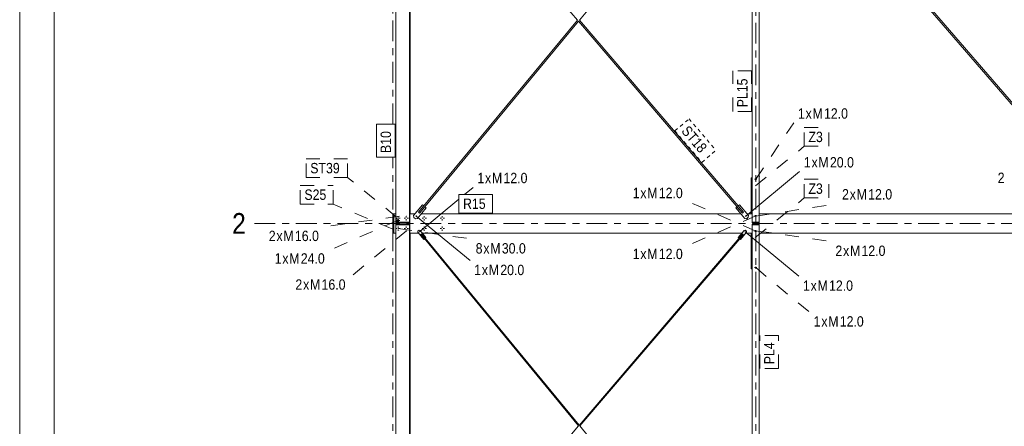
# Model space of a CAD drawing. Header units: millimetres. Extents: x -54 to 556, y -102 to 998.
# Tile 3 of 34: x -54 to 88, y 81 to 139. Entities that reach past the tile are written whole.
import ezdxf

# ---------------------------------------------------------------- set-up
doc = ezdxf.new("R2010")
doc.units = ezdxf.units.MM
for name, pattern in [('XKITLINE00', [0]), ('XKITLINE02', [4, 2, -2]), ('XKITLINE03', [6, 3, -1, 1, -1]), ('XKITLINE04', [3, 0.5, -0.5, 0.5, -0.5, 0.5, -0.5])]:
    doc.linetypes.add(name, pattern=pattern)
for name, color, linetype, lineweight in [('Arkusz rysunku', 3, 'Continuous', 0), ('Element', 2, 'Continuous', 0), ('Spoina', 1, 'Continuous', 0), ('Znak elementu', 2, 'Continuous', 0), ('Znak śruby', 4, 'Continuous', 0), ('Śruba', 3, 'Continuous', 0)]:
    doc.layers.add(name, color=color, linetype=linetype, lineweight=lineweight)
doc.styles.add('ARIAL', font='ARIAL.TTF')

msp = doc.modelspace()

# ---------------------------------------------------------------- hatches: boundary and pattern name
at = {"layer": 'Śruba'}
for points in [[(3.5, 111.04), (3.5, 111.03), (3.49, 111.02), (3.49, 111.01), (3.49, 111), (3.48, 110.99), (3.47, 110.98), (3.47, 110.98), (3.46, 110.97), (3.45, 110.96), (3.44, 110.96), (3.43, 110.95), (3.42, 110.95), (3.41, 110.95), (3.4, 110.94), (3.39, 110.94), (3.38, 110.94), (3.37, 110.95), (3.36, 110.95), (3.35, 110.95), (3.34, 110.96), (3.33, 110.96), (3.32, 110.97), (3.31, 110.98), (3.3, 110.98), (3.3, 110.99), (3.29, 111), (3.29, 111.01), (3.28, 111.02), (3.28, 111.03), (3.28, 111.04), (3.28, 111.05), (3.28, 111.06), (3.28, 111.08), (3.28, 111.09), (3.29, 111.1), (3.29, 111.11), (3.3, 111.11), (3.3, 111.12), (3.31, 111.13), (3.32, 111.14), (3.33, 111.15), (3.34, 111.15), (3.35, 111.16), (3.36, 111.16), (3.37, 111.16), (3.38, 111.16), (3.39, 111.16), (3.4, 111.16), (3.41, 111.16), (3.42, 111.16), (3.43, 111.16), (3.44, 111.15), (3.45, 111.15), (3.46, 111.14), (3.47, 111.13), (3.47, 111.12), (3.48, 111.11), (3.49, 111.11), (3.49, 111.1), (3.49, 111.09), (3.5, 111.08), (3.5, 111.06), (3.5, 111.05)], [(51.17, 111.05), (51.17, 111.04), (51.17, 111.03), (51.16, 111.02), (51.16, 111.01), (51.15, 111), (51.15, 110.99), (51.14, 110.98), (51.13, 110.97), (51.12, 110.97), (51.11, 110.96), (51.1, 110.96), (51.09, 110.95), (51.08, 110.95), (51.07, 110.95), (51.06, 110.95), (51.05, 110.95), (51.04, 110.95), (51.03, 110.95), (51.02, 110.96), (51.01, 110.96), (51, 110.97), (50.99, 110.97), (50.98, 110.98), (50.98, 110.99), (50.97, 111), (50.96, 111.01), (50.96, 111.02), (50.96, 111.03), (50.95, 111.04), (50.95, 111.05), (50.95, 111.06), (50.95, 111.07), (50.95, 111.08), (50.96, 111.09), (50.96, 111.1), (50.96, 111.11), (50.97, 111.12), (50.98, 111.13), (50.98, 111.14), (50.99, 111.14), (51, 111.15), (51.01, 111.15), (51.02, 111.16), (51.03, 111.16), (51.04, 111.17), (51.05, 111.17), (51.06, 111.17), (51.07, 111.17), (51.08, 111.17), (51.09, 111.16), (51.1, 111.16), (51.11, 111.15), (51.12, 111.15), (51.13, 111.14), (51.14, 111.14), (51.15, 111.13), (51.15, 111.12), (51.16, 111.11), (51.16, 111.1), (51.17, 111.09), (51.17, 111.08), (51.17, 111.07), (51.17, 111.06)], [(3.91, 108.79), (3.91, 108.78), (3.91, 108.77), (3.91, 108.77), (3.91, 108.76), (3.9, 108.75), (3.9, 108.75), (3.89, 108.74), (3.89, 108.74), (3.88, 108.73), (3.88, 108.73), (3.87, 108.73), (3.87, 108.73), (3.86, 108.72), (3.85, 108.72), (3.84, 108.72), (3.84, 108.72), (3.83, 108.72), (3.82, 108.73), (3.82, 108.73), (3.81, 108.73), (3.81, 108.73), (3.8, 108.74), (3.8, 108.74), (3.79, 108.75), (3.79, 108.75), (3.78, 108.76), (3.78, 108.77), (3.78, 108.77), (3.78, 108.78), (3.78, 108.79), (3.78, 108.79), (3.78, 108.8), (3.78, 108.81), (3.78, 108.81), (3.78, 108.82), (3.78, 108.83), (3.79, 108.83), (3.79, 108.84), (3.8, 108.84), (3.8, 108.85), (3.81, 108.85), (3.81, 108.85), (3.82, 108.86), (3.82, 108.86), (3.83, 108.86), (3.84, 108.86), (3.84, 108.86), (3.85, 108.86), (3.86, 108.86), (3.87, 108.86), (3.87, 108.86), (3.88, 108.85), (3.88, 108.85), (3.89, 108.85), (3.89, 108.84), (3.9, 108.84), (3.9, 108.83), (3.91, 108.83), (3.91, 108.82), (3.91, 108.81), (3.91, 108.81), (3.91, 108.8), (3.91, 108.79)], [(51, 108.78), (51, 108.78), (51, 108.77), (51, 108.76), (51, 108.76), (50.99, 108.75), (50.99, 108.75), (50.98, 108.74), (50.98, 108.74), (50.97, 108.73), (50.97, 108.73), (50.96, 108.73), (50.95, 108.72), (50.95, 108.72), (50.94, 108.72), (50.93, 108.72), (50.93, 108.72), (50.92, 108.72), (50.91, 108.72), (50.91, 108.73), (50.9, 108.73), (50.89, 108.73), (50.89, 108.74), (50.88, 108.74), (50.88, 108.75), (50.88, 108.75), (50.87, 108.76), (50.87, 108.76), (50.87, 108.77), (50.86, 108.78), (50.86, 108.78), (50.86, 108.79), (50.86, 108.8), (50.86, 108.8), (50.87, 108.81), (50.87, 108.82), (50.87, 108.82), (50.88, 108.83), (50.88, 108.83), (50.88, 108.84), (50.89, 108.84), (50.89, 108.85), (50.9, 108.85), (50.91, 108.85), (50.91, 108.86), (50.92, 108.86), (50.93, 108.86), (50.93, 108.86), (50.94, 108.86), (50.95, 108.86), (50.95, 108.86), (50.96, 108.85), (50.97, 108.85), (50.97, 108.85), (50.98, 108.84), (50.98, 108.84), (50.99, 108.83), (50.99, 108.83), (51, 108.82), (51, 108.82), (51, 108.81), (51, 108.8), (51, 108.8), (51, 108.79)]]:
    msp.add_hatch(color=256, dxfattribs=at).paths.add_polyline_path(points, flags=17)

# ---------------------------------------------------------------- linework, layer by layer
at = {"layer": 'Arkusz rysunku', "linetype": 'XKITLINE00', "lineweight": 0}
for p, q in [((-53.95, 998.5), (-53.95, -101.5)), ((-48.95, 993.5), (-48.95, -96.5))]:
    msp.add_line(p, q, dxfattribs=at)
at = {"layer": 'Element', "linetype": 'XKITLINE00', "lineweight": 0}
for p, q in [((0.44, 229.82), (0.44, 110.18)), ((2.44, 110.18), (2.44, 229.82)), ((51.97, 110.18), (51.97, 229.82)), ((52.97, 110.18), (52.97, 229.82)), ((52.97, 110.18), (52.97, 229.82)), ((53, 110.18), (53, 229.82)), ((53, 110.18), (53, 229.82)), ((2.44, 110.18), (2.44, 169.52)), ((103.06, 111.49), (53.93, 168.42)), ((26.73, 139.38), (2.47, 167.76)), ((2.49, 111.5), (2.49, 167.36)), ((2.5, 111.5), (2.5, 167.35)), ((26.99, 139.38), (50.3, 167.5)), ((102.43, 112.53), (54.87, 167.64)), ((3.73, 111.62), (26.73, 139.38)), ((4.65, 112.41), (26.87, 139.22)), ((50.56, 111.49), (26.86, 139.22)), ((49.94, 112.53), (26.99, 139.38)), ((51.95, 116.79), (51.97, 116.79)), ((51.95, 116.73), (51.95, 116.79)), ((53, 116.79), (53.05, 116.79)), ((53.05, 116.73), (53.05, 116.79)), ((51.84, 111.4), (51.84, 116.58)), ((51.84, 116.58), (51.97, 116.58)), ((51.95, 116.73), (51.97, 116.73)), ((53, 116.73), (53.05, 116.73)), ((3.02, 111.16), (4.3, 112.7)), ((4.49, 112.54), (3.73, 111.62)), ((4.5, 112.54), (4.3, 112.7)), ((4.3, 112.7), (4.3, 112.7)), ((4.3, 112.7), (4.49, 112.54)), ((4.49, 112.54), (4.49, 112.54)), ((49.94, 112.53), (50.13, 112.69)), ((50.72, 111.62), (49.94, 112.53)), ((51.43, 111.17), (50.13, 112.69)), ((50.13, 112.69), (50.13, 112.69)), ((50.13, 112.69), (51.42, 111.17)), ((53, 112.28), (53, 113.5)), ((53, 113.49), (53, 113.49)), ((0.16, 111.4), (0, 111.4)), ((0, 111.4), (0, 108.6)), ((0.16, 111.4), (0.44, 111.4)), ((0.16, 108.6), (0.16, 111.4)), ((2.49, 111.58), (2.44, 111.58)), ((2.44, 111.5), (2.46, 111.5)), ((2.46, 111.5), (2.46, 110.18)), ((2.47, 111.5), (2.46, 111.5)), ((2.46, 111.5), (2.46, 111.5)), ((2.47, 111.5), (2.49, 111.5)), ((2.47, 110.18), (2.47, 111.5)), ((2.47, 111.4), (3.22, 111.4)), ((2.49, 111.5), (2.49, 111.58)), ((2.49, 111.5), (2.5, 111.5)), ((2.49, 111.5), (2.49, 111.5)), ((3.05, 110.88), (3.02, 111.16)), ((4.84, 112.25), (3.56, 110.71)), ((3.57, 110.71), (4.84, 112.25)), ((3.73, 111.62), (3.74, 111.61)), ((3.73, 111.62), (3.73, 111.62)), ((3.73, 111.62), (3.76, 111.59)), ((3.74, 111.61), (3.77, 111.58)), ((3.77, 111.58), (3.8, 111.55)), ((3.8, 111.55), (3.84, 111.52)), ((3.84, 111.52), (3.87, 111.5)), ((3.85, 111.52), (3.88, 111.49)), ((3.87, 111.5), (3.88, 111.49)), ((3.88, 111.49), (4.65, 112.41)), ((4.13, 111.4), (50.31, 111.4)), ((4.84, 112.25), (4.65, 112.41)), ((4.65, 112.41), (4.65, 112.41)), ((4.65, 112.41), (4.84, 112.25)), ((4.84, 112.25), (4.84, 112.25)), ((49.59, 112.24), (49.78, 112.4)), ((50.89, 110.72), (49.59, 112.24)), ((49.78, 112.4), (49.79, 112.4)), ((49.78, 112.4), (50.56, 111.49)), ((50.56, 111.49), (50.68, 111.59)), ((50.6, 111.52), (50.64, 111.55)), ((50.6, 111.52), (50.6, 111.52)), ((50.64, 111.55), (50.68, 111.59)), ((50.68, 111.59), (50.72, 111.62)), ((50.68, 111.59), (50.68, 111.59)), ((51.23, 111.4), (51.97, 111.4)), ((51.42, 111.17), (51.4, 110.89)), ((51.41, 110.89), (51.43, 111.17)), ((51.43, 111.17), (51.42, 111.17)), ((53, 112.28), (53, 112.28)), ((53, 111.4), (102.8, 111.4)), ((0.44, 110.18), (2.44, 110.18)), ((0.44, 110.1), (0.44, 110.18)), ((2.47, 110.1), (0.44, 110.1)), ((2.47, 109.9), (0.44, 109.9)), ((0.44, 109.82), (0.44, 109.9)), ((0.44, 109.82), (0.44, 0.08)), ((2.44, 109.82), (0.44, 109.82)), ((2.47, 110.18), (2.44, 110.18)), ((2.44, 110.1), (2.44, 110.18)), ((2.44, 109.82), (2.44, 109.9)), ((2.44, 0.08), (2.44, 109.82)), ((2.44, 0.08), (2.44, 109.82)), ((2.44, 109.82), (2.44, 109.82)), ((2.47, 109.82), (2.44, 109.82)), ((2.46, 110.18), (2.47, 110.18)), ((2.47, 109.82), (2.46, 109.82)), ((2.46, 109.82), (2.46, 108.5)), ((2.47, 110.1), (2.47, 110.18)), ((2.47, 109.82), (2.47, 109.9)), ((2.47, 108.5), (2.47, 109.82)), ((3.28, 110.69), (3.05, 110.88)), ((3.56, 110.71), (3.28, 110.69)), ((3.29, 110.69), (3.28, 110.69)), ((3.29, 110.69), (3.57, 110.71)), ((3.29, 110.69), (3.29, 110.69)), ((3.57, 110.71), (3.56, 110.71)), ((51.17, 110.69), (50.89, 110.72)), ((51.4, 110.89), (51.17, 110.69)), ((51.17, 110.69), (51.18, 110.69)), ((51.18, 110.69), (51.41, 110.89)), ((51.41, 110.89), (51.4, 110.89)), ((51.97, 110.18), (52.97, 110.18)), ((51.97, 110.1), (51.97, 110.18)), ((53, 110.1), (51.97, 110.1)), ((53, 109.9), (51.97, 109.9)), ((51.97, 109.82), (51.97, 109.9)), ((51.97, 0.08), (51.97, 109.82)), ((52.97, 109.82), (51.97, 109.82)), ((52.97, 110.18), (52.97, 110.18)), ((53, 110.18), (52.97, 110.18)), ((52.97, 110.1), (52.97, 110.18)), ((52.97, 109.82), (52.97, 109.9)), ((52.97, 0.08), (52.97, 109.82)), ((52.97, 0.08), (52.97, 109.82)), ((52.97, 109.82), (52.97, 109.82)), ((53, 109.82), (52.97, 109.82)), ((53, 110.18), (53, 110.18)), ((53, 110.1), (53, 110.18)), ((53, 109.82), (53, 109.9)), ((53, 106.51), (53, 109.82)), ((53, 0.08), (53, 109.82)), ((53, 109.82), (53, 109.82)), ((0, 108.6), (0.16, 108.6)), ((0.16, 108.6), (0.44, 108.6)), ((2.44, 108.5), (2.46, 108.5)), ((2.44, 108.42), (2.49, 108.42)), ((2.46, 108.5), (2.47, 108.5)), ((2.46, 108.5), (2.46, 108.5)), ((2.47, 108.6), (3.73, 108.6)), ((2.47, 108.5), (2.49, 108.5)), ((2.49, 108.5), (2.5, 108.5)), ((2.49, 108.5), (2.49, 108.5)), ((2.49, 52.43), (2.49, 108.5)), ((2.49, 108.42), (2.49, 108.5)), ((2.5, 52.43), (2.5, 108.5)), ((3.62, 108.74), (3.63, 108.88)), ((4.48, 107.69), (3.62, 108.74)), ((3.63, 108.88), (3.8, 109.02)), ((3.81, 109.02), (3.8, 109.02)), ((3.8, 109.02), (3.94, 109)), ((3.95, 109), (3.81, 109.02)), ((3.95, 109), (3.94, 109)), ((3.94, 109), (4.8, 107.96)), ((3.95, 109), (4.8, 107.96)), ((4.08, 108.41), (4.11, 108.43)), ((4.08, 108.41), (4.09, 108.41)), ((4.08, 108.41), (4.59, 107.79)), ((4.09, 108.41), (4.1, 108.42)), ((26.87, 80.72), (4.09, 108.41)), ((4.13, 108.45), (4.11, 108.43)), ((4.16, 108.47), (4.13, 108.45)), ((4.15, 108.46), (4.18, 108.48)), ((4.18, 108.48), (4.16, 108.47)), ((4.69, 107.87), (4.18, 108.48)), ((4.28, 108.6), (50.49, 108.6)), ((26.95, 80.81), (50.6, 108.49)), ((49.96, 107.98), (50.84, 109)), ((50.6, 108.49), (50.08, 107.88)), ((50.17, 107.8), (50.69, 108.41)), ((51.16, 108.73), (50.28, 107.7)), ((51.16, 108.73), (50.28, 107.7)), ((50.69, 108.41), (50.6, 108.49)), ((50.64, 108.45), (50.62, 108.46)), ((50.66, 108.43), (50.64, 108.45)), ((50.84, 109), (50.98, 109.01)), ((51.15, 108.87), (50.98, 109.01)), ((50.98, 109.01), (50.98, 109.01)), ((50.98, 109.01), (51.15, 108.87)), ((51.05, 108.6), (51.97, 108.6)), ((51.16, 108.73), (51.15, 108.87)), ((51.15, 108.87), (51.15, 108.87)), ((51.15, 108.87), (51.16, 108.73)), ((51.16, 108.73), (51.16, 108.73)), ((51.84, 103.42), (51.84, 108.6)), ((53, 108.6), (104.47, 108.6)), ((4.48, 107.69), (4.6, 107.79)), ((4.59, 107.79), (4.48, 107.69)), ((4.48, 107.69), (4.48, 107.69)), ((4.59, 107.79), (4.59, 107.79)), ((4.8, 107.96), (4.69, 107.87)), ((4.8, 107.96), (4.69, 107.87)), ((26.95, 80.82), (4.69, 107.87)), ((4.69, 107.87), (4.69, 107.87)), ((4.8, 107.96), (4.8, 107.96)), ((27.03, 80.72), (50.17, 107.8)), ((50.08, 107.88), (49.96, 107.98)), ((50.08, 107.88), (50.08, 107.88)), ((50.28, 107.7), (50.17, 107.8)), ((50.28, 107.7), (50.28, 107.7)), ((53, 107.72), (53, 101.69)), ((53, 107.72), (53, 107.72)), ((53, 0.08), (53, 106.51)), ((53, 106.51), (53, 106.51)), ((51.97, 103.42), (51.84, 103.42)), ((51.95, 103.27), (51.97, 103.27)), ((51.95, 103.21), (51.95, 103.27)), ((51.95, 103.21), (51.97, 103.21)), ((53, 103.27), (53.05, 103.27)), ((53, 103.21), (53.05, 103.21)), ((53.05, 103.21), (53.05, 103.27)), ((53, 101.69), (53, 101.69)), ((2.44, 52.13), (26.87, 80.72)), ((50.59, 52.09), (27.03, 80.72))]:
    msp.add_line(p, q, dxfattribs=at)
at = {"layer": 'Spoina', "linetype": 'XKITLINE03', "lineweight": 0}
for p, q in [((52.5, -20), (52.5, 960)), ((0, 124.34), (0, 239.58)), ((0, -20), (0, 119.58)), ((-20, 110), (440, 110))]:
    msp.add_line(p, q, dxfattribs=at)
at = {"layer": 'Znak elementu', "linetype": 'XKITLINE02', "lineweight": 0}
for p, q in [((49.2, 126.19), (49.2, 132.06)), ((51.9, 132.06), (49.2, 132.06)), ((51.9, 126.19), (51.9, 132.06)), ((51.9, 126.19), (49.2, 126.19)), ((59.51, 123.86), (63.04, 123.86)), ((59.51, 121.16), (59.51, 123.86)), ((63.04, 121.16), (63.04, 123.86)), ((52.44, 115.44), (59.51, 121.16)), ((59.51, 121.16), (63.04, 121.16)), ((-12.53, 119.35), (-6.54, 119.35)), ((-12.53, 116.65), (-12.53, 119.35)), ((-6.54, 116.65), (-6.54, 119.35)), ((-13.38, 115.51), (-8.63, 115.51)), ((-13.38, 112.81), (-13.38, 115.51)), ((-12.53, 116.65), (-6.54, 116.65)), ((-8.63, 112.81), (-8.63, 115.51)), ((0.53, 110.93), (-6.54, 116.65)), ((59.51, 116.38), (63.04, 116.38)), ((59.51, 113.68), (59.51, 116.38)), ((63.04, 113.68), (63.04, 116.38)), ((-13.38, 112.81), (-8.63, 112.81)), ((0.03, 109.16), (-8.63, 112.81)), ((52.43, 107.96), (59.51, 113.68)), ((59.51, 113.68), (63.04, 113.68)), ((53.1, 89.05), (53.1, 93.81)), ((55.8, 93.81), (53.1, 93.81)), ((55.8, 89.05), (55.8, 93.81)), ((55.8, 89.05), (53.1, 89.05))]:
    msp.add_line(p, q, dxfattribs=at)
at = {"layer": 'Znak elementu', "linetype": 'XKITLINE00', "lineweight": 0}
for p, q in [((-2.36, 119.58), (-2.36, 124.34)), ((0.34, 124.34), (-2.36, 124.34)), ((0.34, 119.58), (0.34, 124.34)), ((0.34, 119.58), (-2.36, 119.58)), ((9.56, 114.2), (14.42, 114.2)), ((9.56, 111.5), (9.56, 114.2)), ((14.42, 111.5), (14.42, 114.2)), ((9.56, 111.5), (14.42, 111.5))]:
    msp.add_line(p, q, dxfattribs=at)
at = {"layer": 'Znak elementu', "linetype": 'XKITLINE04', "lineweight": 0}
for p, q in [((40.8, 123.38), (42.85, 125.13)), ((42.85, 125.13), (46.74, 120.58)), ((40.8, 123.38), (44.69, 118.83)), ((44.69, 118.83), (46.74, 120.58))]:
    msp.add_line(p, q, dxfattribs=at)
at = {"layer": 'Znak śruby', "linetype": 'XKITLINE02', "lineweight": 0}
for p, q in [((52.49, 116.38), (57.99, 124.55)), ((52.49, 108.9), (42.96, 113.05)), ((52.78, 111.1), (64.37, 112.86)), ((52.49, 111.1), (42.96, 106.95)), ((0.97, 111.05), (-9.66, 109.55)), ((0.72, 110.44), (-8.81, 106.29)), ((1.97, 108.95), (-5.81, 102.52)), ((0.76, 109.25), (11.39, 107.75)), ((52.78, 108.9), (63.41, 107.4)), ((52.48, 103.62), (60.26, 97.19))]:
    msp.add_line(p, q, dxfattribs=at)
at = {"layer": 'Znak śruby', "linetype": 'XKITLINE00', "lineweight": 0}
for p, q in [((51.07, 111.06), (58.84, 117.49)), ((10.39, 114.2), (11.63, 115.22)), ((3.85, 108.79), (9.56, 113.51)), ((3.39, 111.05), (11.17, 104.63)), ((50.94, 108.79), (58.72, 102.36))]:
    msp.add_line(p, q, dxfattribs=at)
at = {"layer": 'Śruba', "linetype": 'XKITLINE02', "lineweight": 0}
for p, q in [((52.66, 116.38), (52.31, 116.38)), ((52.44, 116.45), (52.41, 116.45)), ((52.44, 116.31), (52.41, 116.31)), ((52.56, 116.45), (52.44, 116.45)), ((52.56, 116.31), (52.44, 116.31)), ((52.22, 111.1), (52.22, 111.1)), ((52.29, 111.1), (52.69, 111.1)), ((52.41, 111.17), (52.44, 111.17)), ((52.45, 111.17), (52.57, 111.17)), ((52.78, 111.1), (52.77, 111.1)), ((0.39, 110.44), (1.04, 110.44)), ((0.56, 110.63), (0.72, 110.63)), ((0.56, 110.26), (0.72, 110.26)), ((0.72, 110.63), (0.88, 110.63)), ((0.72, 110.26), (0.88, 110.26)), ((0.98, 111.05), (0.96, 111.05)), ((1.98, 111.05), (1.96, 111.05)), ((52.41, 111.03), (52.44, 111.03)), ((52.45, 111.03), (52.57, 111.03)), ((0.98, 108.95), (0.96, 108.95)), ((1.98, 108.95), (1.96, 108.95)), ((52.22, 108.9), (52.22, 108.9)), ((52.29, 108.9), (52.69, 108.9)), ((52.41, 108.97), (52.44, 108.97)), ((52.41, 108.83), (52.44, 108.83)), ((52.45, 108.97), (52.57, 108.97)), ((52.45, 108.83), (52.57, 108.83)), ((52.78, 108.9), (52.77, 108.9)), ((52.66, 103.62), (52.31, 103.62)), ((52.44, 103.69), (52.41, 103.69)), ((52.44, 103.55), (52.41, 103.55)), ((52.56, 103.69), (52.44, 103.69)), ((52.56, 103.55), (52.44, 103.55))]:
    msp.add_line(p, q, dxfattribs=at)
at = {"layer": 'Śruba', "linetype": 'XKITLINE00', "lineweight": 0}
for p, q in [((0.76, 111.07), (0.76, 110.86)), ((1.96, 111.07), (1.96, 110.86)), ((4.56, 111.07), (4.56, 110.86)), ((7.16, 111.07), (7.16, 110.86)), ((0.44, 110.75), (0.65, 110.75)), ((0.76, 110.43), (0.76, 110.64)), ((1.08, 110.75), (0.87, 110.75)), ((1.64, 110.75), (1.85, 110.75)), ((1.96, 110.43), (1.96, 110.64)), ((2.28, 110.75), (2.07, 110.75)), ((3.38, 111.05), (3.4, 111.05)), ((4.24, 110.75), (4.45, 110.75)), ((4.56, 110.43), (4.56, 110.64)), ((4.88, 110.75), (4.67, 110.75)), ((6.84, 110.75), (7.05, 110.75)), ((7.16, 110.43), (7.16, 110.64)), ((7.48, 110.75), (7.27, 110.75)), ((51.06, 111.06), (51.08, 111.06)), ((0.44, 109.25), (0.65, 109.25)), ((0.76, 109.57), (0.76, 109.36)), ((0.76, 108.93), (0.76, 109.14)), ((1.08, 109.25), (0.87, 109.25)), ((1.64, 109.25), (1.85, 109.25)), ((1.96, 109.57), (1.96, 109.36)), ((1.96, 108.93), (1.96, 109.14)), ((2.28, 109.25), (2.07, 109.25)), ((3.84, 108.79), (3.86, 108.79)), ((4.24, 109.25), (4.45, 109.25)), ((4.56, 109.57), (4.56, 109.36)), ((4.56, 108.93), (4.56, 109.14)), ((4.88, 109.25), (4.67, 109.25)), ((6.84, 109.25), (7.05, 109.25)), ((7.16, 109.57), (7.16, 109.36)), ((7.16, 108.93), (7.16, 109.14)), ((7.48, 109.25), (7.27, 109.25)), ((50.93, 108.79), (50.94, 108.79))]:
    msp.add_line(p, q, dxfattribs=at)

# ---------------------------------------------------------------- texts
at = {"layer": 'Spoina', "style": 'ARIAL', "width": 0.85}
msp.add_text('2', height=3, dxfattribs=at).set_placement((-23.23, 108.5))
at = {"layer": 'Znak elementu', "style": 'ARIAL', "width": 0.85}
for s, rotation, p in [('PL15', 90.0002, (51.3, 126.79)), ('ST18', -49.4864, (41.65, 123.31)), ('B10', 90.0002, (-0.26, 120.18)), ('PL4', 90.0002, (55.2, 89.65))]:
    msp.add_text(s, height=1.5, rotation=rotation, dxfattribs=at).set_placement(p)
for s, p in [('Z3', (60.11, 121.76)), ('ST39', (-11.93, 117.25)), ('Z3', (60.11, 114.28)), ('S25', (-12.78, 113.41)), ('R15', (10.16, 112.1))]:
    msp.add_text(s, height=1.5, dxfattribs=at).set_placement(p)
at = {"layer": 'Znak śruby', "style": 'ARIAL', "width": 0.85}
for s, p in [('1', (58.59, 125.15)), ('x', (59.7, 125.15)), ('M', (60.7, 125.15)), ('12.0', (62.36, 125.15)), ('20.0', (63.22, 118.09)), ('1', (59.44, 118.09)), ('x', (60.56, 118.09)), ('M', (61.56, 118.09)), ('1', (12.23, 115.82)), ('x', (13.34, 115.82)), ('M', (14.34, 115.82)), ('12.0', (16.01, 115.82)), ('2', (87.48, 115.85)), ('1', (34.69, 113.65)), ('x', (35.8, 113.65)), ('M', (36.8, 113.65)), ('12.0', (38.47, 113.65)), ('2', (64.97, 113.46)), ('x', (66.08, 113.46)), ('M', (67.08, 113.46)), ('12.0', (68.75, 113.46)), ('2', (-17.93, 107.45)), ('x', (-16.82, 107.45)), ('M', (-15.82, 107.45)), ('16.0', (-14.15, 107.45)), ('8', (11.99, 105.65)), ('M', (14.1, 105.65)), ('30.0', (15.77, 105.65)), ('2', (64.01, 105.3)), ('M', (66.12, 105.3)), ('12.0', (67.78, 105.3)), ('1', (-17.08, 104.19)), ('M', (-14.97, 104.19)), ('24.0', (-13.3, 104.19)), ('x', (13.1, 105.65)), ('1', (34.69, 104.85)), ('x', (35.8, 104.85)), ('M', (36.8, 104.85)), ('12.0', (38.47, 104.85)), ('x', (65.12, 105.3)), ('x', (-15.97, 104.19)), ('1', (11.77, 102.53)), ('M', (13.88, 102.53)), ('20.0', (15.55, 102.53)), ('x', (12.88, 102.53)), ('2', (-14.08, 100.42)), ('x', (-12.97, 100.42)), ('M', (-11.97, 100.42)), ('16.0', (-10.3, 100.42)), ('1', (59.32, 100.26)), ('x', (60.43, 100.26)), ('M', (61.43, 100.26)), ('12.0', (63.09, 100.26)), ('1', (60.86, 95.09)), ('x', (61.98, 95.09)), ('M', (62.98, 95.09)), ('12.0', (64.64, 95.09))]:
    msp.add_text(s, height=1.5, dxfattribs=at).set_placement(p)

doc.saveas('drawing.dxf')
